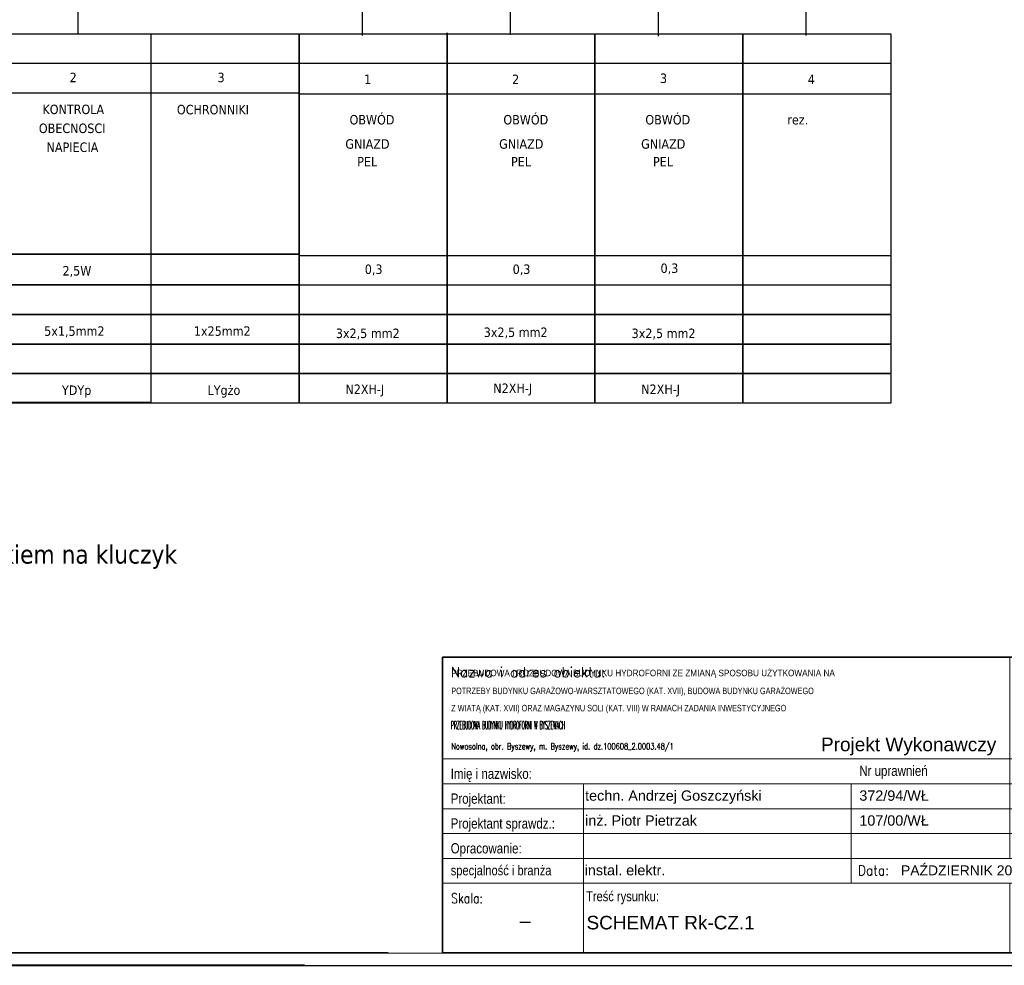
# Model space of a CAD drawing. Header units: millimetres. Extents: x 18084 to 52399, y 38174 to 56392.
# Tile 56 of 256: x 23207 to 24872, y 53422 to 55021. Entities that reach past the tile are written whole.
import ezdxf
from ezdxf.enums import TextEntityAlignment as Align

# ---------------------------------------------------------------- set-up
doc = ezdxf.new("R2010")
doc.units = ezdxf.units.MM
doc.header["$LTSCALE"] = 100
for name, color, linetype in [('3', 7, 'Continuous'), ('4', 7, 'Continuous'), ('5', 7, 'Continuous'), ('el - schemat', 7, 'Continuous')]:
    doc.layers.add(name, color=color, linetype=linetype)
doc.layers.add('_TABELKA_Nr_Pióra__1', color=7, linetype='Continuous', lineweight=13)
doc.layers.add('A-tabelka', color=251, linetype='Continuous', lineweight=20)
doc.styles.add('ARIAL', font='arial.ttf', dxfattribs={"width": 0.8})
doc.styles.add('GENERATED_STYLE_2', font='arial.ttf')
doc.styles.add('ROMANS', font='romans.shx', dxfattribs={"width": 0.7})
doc.styles.add('SIMPLEX', font='simplex.shx')
doc.styles.add('TAHOMA', font='tahoma.ttf')

# ---------------------------------------------------------------- blocks, each defined once
blk = doc.blocks.new('Tabela_A+SPR_ADT')
at = {"color": 5, "lineweight": 35}
for p, q in [((0, 546.1), (-1286.3, 546.1)), ((-1286.3, 546.1), (-1286.3, 0)), ((0, 0), (0, 546.1)), ((-1286.3, 0), (0, 0))]:
    blk.add_line(p, q, dxfattribs=at)
for p, q in [((-238.9, 546.1), (-238.9, 358.3)), ((-1286.3, 358.3), (0, 358.3)), ((-238.9, 174.6), (-238.9, 358.3)), ((-1286.3, 312.4), (0, 312.4)), ((-1026.1, 128.6), (-1026.1, 312.4)), ((-531.9, 128.6), (-531.9, 312.4)), ((-1286.3, 266.4), (0, 266.4)), ((-1286.3, 220.5), (0, 220.5)), ((-1286.3, 174.6), (-422.6, 174.6)), ((-422.6, 174.6), (0, 174.6)), ((-1286.3, 128.6), (0, 128.6)), ((-1026.1, 0), (-1026.1, 128.6)), ((-238.9, 128.6), (-238.9, 0))]:
    blk.add_line(p, q)
at = {"color": 7, "linetype": 'Continuous', "style": 'ROMANS'}
blk.add_text('Nazwa i adres obiektu:', height=18.375, dxfattribs=at).set_placement((-1271.4, 509.4))
at = {"color": 7, "style": 'ROMANS'}
for s, p in [('Nr strony', (-221.4, 500.2)), ('podpis', (-224, 327.1)), ('Rysunek', (-221.4, 91.9))]:
    blk.add_text(s, height=18.38, dxfattribs=at).set_placement(p)
at = {"color": 7}
for s, height, style, width, p in [('Nr uprawnień', 19, 'ARIAL', 0.8, (-517, 327.1)), ('Imię i nazwisko:', 19, 'ARIAL', 0.8, (-1271.4, 321.6)), ('Projektant:', 19, 'ARIAL', 0.8, (-1271.4, 275.6)), ('Projektant sprawdz.:', 19, 'ARIAL', 0.8, (-1271.4, 229.7)), ('Opracowanie:', 19, 'ARIAL', 0.8, (-1271.4, 183.8)), ('specjalność i branża', 18.375, 'ARIAL', 0.8, (-1271.4, 143.3)), ('Data:', 18.38, 'ROMANS', 0.9, (-519.6, 143.3)), ('Skala:', 18.38, 'ROMANS', 0.8, (-1270.5, 91.9)), ('Treść rysunku:', 18.375, 'ARIAL', 0.8, (-1021.5, 95.4))]:
    blk.add_text(s, height=height, dxfattribs=dict(at, style=style, width=width)).set_placement(p)
at = {"color": 7, "style": 'ROMANS', "width": 0.85, "flags": 4}
blk.add_attdef('NAZWA', text='', height=22, dxfattribs=at).set_placement((-1270.5, 496.6), align=Align.TOP_LEFT)
at = {"color": 7, "style": 'ROMANS', "flags": 4}
blk.add_attdef('NR_STR', text='', height=36, dxfattribs=at).set_placement((-19.5, 436.5), align=Align.RIGHT)
at = {"color": 7}
for tag, p, height, style, width, flags in [('OBIEKT_1', (-1270.5, 438.3), 22, 'ROMANS', 0.72, 4), ('ADRES_1', (-1270.5, 405.9), 19, 'ROMANS', 0.75, 4), ('ADRES_2', (-1270.5, 376.1), 19, 'ROMANS', 0.75, 4), ('PROJEKTANT_ARCHITEKTURY', (-1023.3, 281.1), 19, 'ROMANS', 0.85, 8), ('UPR_1', (-517, 281.1), 19, 'ROMANS', 0.85, 4), ('PROJEKTANT_SPRAWDZAJACY', (-1023.3, 235.2), 19, 'ROMANS', 0.85, 8), ('UPR_2', (-517, 235.2), 19, 'ROMANS', 0.85, 4), ('OPRACOWANIE', (-1023.3, 189.3), 19, 'ROMANS', 0.7, 4), ('UPR_3', (-517, 189.3), 19, 'ROMANS', 0.85, 4), ('BRANŻA', (-1024.2, 143.3), 19, 'ARIAL', 0.9, 4)]:
    blk.add_attdef(tag, p, '', height=height, dxfattribs=dict(at, style=style, width=width, flags=flags))
at = {"color": 7, "lineweight": 35, "style": 'ROMANS', "width": 0.9, "flags": 4}
blk.add_attdef('DATA', (-440, 143.3), '', height=18.4, dxfattribs=at)
at = {"color": 5, "lineweight": 35, "style": 'ROMANS', "width": 0.85, "flags": 4}
for tag, p in [('TEMAT', (-1024.2, 58)), ('TEMAT2', (-1024.2, 19.9))]:
    blk.add_attdef(tag, p, '', height=25, dxfattribs=at)
at = {"color": 5, "lineweight": 35, "style": 'ROMANS', "flags": 4}
blk.add_attdef('SKALA', text='', height=25, dxfattribs=at).set_placement((-1133.9, 58.5), align=Align.MIDDLE_CENTER)
blk.add_attdef('NR', text='', height=36, dxfattribs=at).set_placement((-18.4, 28.2), align=Align.RIGHT)

msp = doc.modelspace()

# ---------------------------------------------------------------- linework, layer by layer
at = {"color": 0}
for p, q in [((23679.5, 54945.5), (23679.5, 54372.3)), ((23679.5, 54945.5), (23679.5, 54372.3)), ((23679.5, 54945.5), (23679.5, 54372.3)), ((23929.5, 54947.3), (23929.5, 54374)), ((23929.5, 54945.5), (23929.5, 54372.3)), ((23929.5, 54945.5), (23929.5, 54372.3)), ((24179.5, 54945.5), (24179.5, 54372.3)), ((24179.5, 54945.5), (24179.5, 54372.3)), ((24179.5, 54945.5), (24179.5, 54372.3)), ((24179.5, 54945.5), (24179.5, 54372.3)), ((24429.5, 54945.5), (24429.5, 54372.3)), ((24429.5, 54945.5), (24429.5, 54372.3)), ((24429.5, 54945.5), (24429.5, 54372.3)), ((23678.5, 54622.3), (23929.5, 54622.3)), ((23928.5, 54622.3), (24179.5, 54622.3)), ((24178.5, 54622.3), (24429.5, 54622.3)), ((24428.5, 54622.3), (24679.5, 54622.3)), ((23678.5, 54572.3), (23929.5, 54572.3)), ((23928.5, 54572.3), (24179.5, 54572.3)), ((24178.5, 54572.3), (24429.5, 54572.3)), ((24428.5, 54572.3), (24679.5, 54572.3))]:
    msp.add_line(p, q, dxfattribs=at)
at = {"layer": '3', "color": 252}
msp.add_lwpolyline([(23179.5, 54997.3), (23428.5, 54997.3), (23428.5, 54373.3), (23179.5, 54373.3)], close=True, dxfattribs=at)
at = {"layer": '3', "color": 7}
for points in [[(23179.5, 54997.3), (23429.5, 54997.3)], [(23429.5, 54997.3), (23679.5, 54997.3)], [(23679.5, 54372.3), (23679.5, 54997.3)], [(23679.5, 54997.3), (23679.5, 54947.3)], [(23679.5, 54947.3), (23679.5, 54997.3)], [(23679.5, 54372.3), (23679.5, 54997.3)], [(23679.5, 54947.3), (23679.5, 54997.3)], [(23679.5, 54997.3), (23679.5, 54947.3)], [(23679.5, 54372.3), (23679.5, 54997.3)], [(23679.5, 54947.3), (23679.5, 54997.3)], [(23679.5, 54997.3), (23679.5, 54947.3)], [(23679.5, 54997.3), (23679.5, 54947.3)], [(23679.5, 54947.3), (23679.5, 54997.3)], [(23679.5, 54997.3), (23679.5, 54947.3)], [(23679.5, 54947.3), (23679.5, 54997.3)], [(23679.5, 54372.3), (23679.5, 54997.3)], [(23679.5, 54997.3), (23929.5, 54997.3)], [(23679.5, 54947.3), (23679.5, 54997.3)], [(23679.5, 54997.3), (23679.5, 54947.3)], [(23679.5, 54372.3), (23679.5, 54997.3)], [(23679.5, 54947.3), (23679.5, 54997.3)], [(23679.5, 54997.3), (23679.5, 54947.3)], [(23679.5, 54946.3), (23679.5, 54996.3)], [(23679.5, 54996.3), (23679.5, 54946.3)], [(23679.5, 54946.3), (23679.5, 54996.3)], [(23679.5, 54996.3), (23679.5, 54946.3)], [(23679.5, 54946.3), (23679.5, 54996.3)], [(23679.5, 54996.3), (23679.5, 54946.3)], [(23679.5, 54945.5), (23679.5, 54995.5)], [(23679.5, 54945.5), (23679.5, 54995.5)], [(23679.5, 54945.5), (23679.5, 54995.5)], [(23929.5, 54999), (23929.5, 54949)], [(23929.5, 54949), (23929.5, 54999)], [(23929.5, 54374), (23929.5, 54999)], [(23929.5, 54949), (23929.5, 54999)], [(23929.5, 54999), (23929.5, 54949)], [(23929.5, 54374), (23929.5, 54999)], [(23929.5, 54949), (23929.5, 54999)], [(23929.5, 54999), (23929.5, 54949)], [(23929.5, 54948), (23929.5, 54998)], [(23929.5, 54998), (23929.5, 54948)], [(23929.5, 54947.3), (23929.5, 54997.3)], [(23929.5, 54997.3), (23929.5, 54947.3)], [(23929.5, 54947.3), (23929.5, 54997.3)], [(23929.5, 54997.3), (23929.5, 54947.3)], [(23929.5, 54947.3), (23929.5, 54997.3)], [(23929.5, 54372.3), (23929.5, 54997.3)], [(23929.5, 54997.3), (24179.5, 54997.3)], [(23929.5, 54947.3), (23929.5, 54997.3)], [(23929.5, 54997.3), (23929.5, 54947.3)], [(23929.5, 54372.3), (23929.5, 54997.3)], [(23929.5, 54947.3), (23929.5, 54997.3)], [(23929.5, 54997.3), (23929.5, 54947.3)], [(23929.5, 54946.3), (23929.5, 54996.3)], [(23929.5, 54996.3), (23929.5, 54946.3)], [(23929.5, 54946.3), (23929.5, 54996.3)], [(23929.5, 54996.3), (23929.5, 54946.3)], [(23929.5, 54945.5), (23929.5, 54995.5)], [(23929.5, 54945.5), (23929.5, 54995.5)], [(24179.5, 54997.3), (24179.5, 54947.3)], [(24179.5, 54947.3), (24179.5, 54997.3)], [(24179.5, 54372.3), (24179.5, 54997.3)], [(24179.5, 54947.3), (24179.5, 54997.3)], [(24179.5, 54997.3), (24179.5, 54947.3)], [(24179.5, 54372.3), (24179.5, 54997.3)], [(24179.5, 54947.3), (24179.5, 54997.3)], [(24179.5, 54997.3), (24179.5, 54947.3)], [(24179.5, 54997.3), (24179.5, 54947.3)], [(24179.5, 54947.3), (24179.5, 54997.3)], [(24179.5, 54372.3), (24179.5, 54997.3)], [(24179.5, 54947.3), (24179.5, 54997.3)], [(24179.5, 54997.3), (24179.5, 54947.3)], [(24179.5, 54372.3), (24179.5, 54997.3)], [(24179.5, 54947.3), (24179.5, 54997.3)], [(24179.5, 54997.3), (24179.5, 54947.3)], [(24179.5, 54997.3), (24179.5, 54947.3)], [(24179.5, 54947.3), (24179.5, 54997.3)], [(24179.5, 54997.3), (24179.5, 54947.3)], [(24179.5, 54947.3), (24179.5, 54997.3)], [(24179.5, 54372.3), (24179.5, 54997.3)], [(24179.5, 54997.3), (24429.5, 54997.3)], [(24179.5, 54947.3), (24179.5, 54997.3)], [(24179.5, 54997.3), (24179.5, 54947.3)], [(24179.5, 54372.3), (24179.5, 54997.3)], [(24179.5, 54947.3), (24179.5, 54997.3)], [(24179.5, 54997.3), (24179.5, 54947.3)], [(24179.5, 54946.3), (24179.5, 54996.3)], [(24179.5, 54996.3), (24179.5, 54946.3)], [(24179.5, 54946.3), (24179.5, 54996.3)], [(24179.5, 54996.3), (24179.5, 54946.3)], [(24179.5, 54946.3), (24179.5, 54996.3)], [(24179.5, 54996.3), (24179.5, 54946.3)], [(24179.5, 54946.3), (24179.5, 54996.3)], [(24179.5, 54996.3), (24179.5, 54946.3)], [(24179.5, 54945.5), (24179.5, 54995.5)], [(24179.5, 54945.5), (24179.5, 54995.5)], [(24179.5, 54945.5), (24179.5, 54995.5)], [(24179.5, 54945.5), (24179.5, 54995.5)], [(24429.5, 54997.3), (24429.5, 54947.3)], [(24429.5, 54947.3), (24429.5, 54997.3)], [(24429.5, 54372.3), (24429.5, 54997.3)], [(24429.5, 54947.3), (24429.5, 54997.3)], [(24429.5, 54997.3), (24429.5, 54947.3)], [(24429.5, 54372.3), (24429.5, 54997.3)], [(24429.5, 54947.3), (24429.5, 54997.3)], [(24429.5, 54997.3), (24429.5, 54947.3)], [(24429.5, 54997.3), (24429.5, 54947.3)], [(24429.5, 54947.3), (24429.5, 54997.3)], [(24429.5, 54997.3), (24429.5, 54947.3)], [(24429.5, 54947.3), (24429.5, 54997.3)], [(24429.5, 54372.3), (24429.5, 54997.3)], [(24429.5, 54997.3), (24679.5, 54997.3)], [(24429.5, 54947.3), (24429.5, 54997.3)], [(24429.5, 54997.3), (24429.5, 54947.3)], [(24429.5, 54372.3), (24429.5, 54997.3)], [(24429.5, 54947.3), (24429.5, 54997.3)], [(24429.5, 54997.3), (24429.5, 54947.3)], [(24429.5, 54946.3), (24429.5, 54996.3)], [(24429.5, 54996.3), (24429.5, 54946.3)], [(24429.5, 54946.3), (24429.5, 54996.3)], [(24429.5, 54996.3), (24429.5, 54946.3)], [(24429.5, 54946.3), (24429.5, 54996.3)], [(24429.5, 54996.3), (24429.5, 54946.3)], [(24429.5, 54945.5), (24429.5, 54995.5)], [(24429.5, 54945.5), (24429.5, 54995.5)], [(24429.5, 54945.5), (24429.5, 54995.5)], [(22678.5, 54947.3), (23429.5, 54947.3)], [(22928.5, 54947.3), (23679.5, 54947.3)], [(23679.5, 54897.3), (23679.5, 54947.3)], [(23679.5, 54947.3), (23679.5, 54897.3)], [(23679.5, 54897.3), (23679.5, 54947.3)], [(23679.5, 54947.3), (23679.5, 54897.3)], [(23679.5, 54897.3), (23679.5, 54947.3)], [(23679.5, 54947.3), (23679.5, 54897.3)], [(23679.5, 54897.3), (23679.5, 54947.3)], [(23679.5, 54947.3), (23679.5, 54897.3)], [(23929.5, 54899), (23929.5, 54949)], [(23929.5, 54949), (23929.5, 54899)], [(23929.5, 54899), (23929.5, 54949)], [(23929.5, 54949), (23929.5, 54899)], [(23929.5, 54897.3), (23929.5, 54947.3)], [(23929.5, 54947.3), (23929.5, 54897.3)], [(23929.5, 54897.3), (23929.5, 54947.3)], [(23929.5, 54947.3), (23929.5, 54897.3)], [(24179.5, 54897.3), (24179.5, 54947.3)], [(24179.5, 54947.3), (24179.5, 54897.3)], [(24179.5, 54897.3), (24179.5, 54947.3)], [(24179.5, 54947.3), (24179.5, 54897.3)], [(24179.5, 54897.3), (24179.5, 54947.3)], [(24179.5, 54947.3), (24179.5, 54897.3)], [(24179.5, 54897.3), (24179.5, 54947.3)], [(24179.5, 54947.3), (24179.5, 54897.3)], [(24179.5, 54897.3), (24179.5, 54947.3)], [(24179.5, 54947.3), (24179.5, 54897.3)], [(24179.5, 54897.3), (24179.5, 54947.3)], [(24179.5, 54947.3), (24179.5, 54897.3)], [(24429.5, 54897.3), (24429.5, 54947.3)], [(24429.5, 54947.3), (24429.5, 54897.3)], [(24429.5, 54897.3), (24429.5, 54947.3)], [(24429.5, 54947.3), (24429.5, 54897.3)], [(24429.5, 54897.3), (24429.5, 54947.3)], [(24429.5, 54947.3), (24429.5, 54897.3)], [(24429.5, 54897.3), (24429.5, 54947.3)], [(24429.5, 54947.3), (24429.5, 54897.3)], [(23429.5, 54896.5), (23179.5, 54896.5)], [(23680.5, 54896.5), (23430.5, 54896.5)], [(23679.5, 54624.3), (23679.5, 54897.3)], [(23679.5, 54624.3), (23679.5, 54897.3)], [(23679.5, 54624.3), (23679.5, 54897.3)], [(23679.5, 54624.3), (23679.5, 54897.3)], [(23679.5, 54624.3), (23679.5, 54897.3)], [(23679.5, 54624.3), (23679.5, 54897.3)], [(23679.5, 54624.3), (23679.5, 54897.3)], [(23679.5, 54624.3), (23679.5, 54897.3)], [(23679.5, 54895.5), (23679.5, 54620.5)], [(23679.5, 54620.5), (23679.5, 54895.5)], [(23679.5, 54895.5), (23679.5, 54620.5)], [(23679.5, 54620.5), (23679.5, 54895.5)], [(23679.5, 54895.5), (23679.5, 54620.5)], [(23679.5, 54620.5), (23679.5, 54895.5)], [(23929.5, 54626), (23929.5, 54899)], [(23929.5, 54626), (23929.5, 54899)], [(23929.5, 54626), (23929.5, 54899)], [(23929.5, 54897.3), (23929.5, 54622.3)], [(23929.5, 54622.3), (23929.5, 54897.3)], [(23929.5, 54624.3), (23929.5, 54897.3)], [(23929.5, 54624.3), (23929.5, 54897.3)], [(23929.5, 54624.3), (23929.5, 54897.3)], [(23929.5, 54624.3), (23929.5, 54897.3)], [(23929.5, 54895.5), (23929.5, 54620.5)], [(23929.5, 54620.5), (23929.5, 54895.5)], [(23929.5, 54895.5), (23929.5, 54620.5)], [(23929.5, 54620.5), (23929.5, 54895.5)], [(24179.5, 54624.3), (24179.5, 54897.3)], [(24179.5, 54624.3), (24179.5, 54897.3)], [(24179.5, 54624.3), (24179.5, 54897.3)], [(24179.5, 54624.3), (24179.5, 54897.3)], [(24179.5, 54624.3), (24179.5, 54897.3)], [(24179.5, 54624.3), (24179.5, 54897.3)], [(24179.5, 54624.3), (24179.5, 54897.3)], [(24179.5, 54624.3), (24179.5, 54897.3)], [(24179.5, 54624.3), (24179.5, 54897.3)], [(24179.5, 54624.3), (24179.5, 54897.3)], [(24179.5, 54895.5), (24179.5, 54620.5)], [(24179.5, 54620.5), (24179.5, 54895.5)], [(24179.5, 54895.5), (24179.5, 54620.5)], [(24179.5, 54620.5), (24179.5, 54895.5)], [(24179.5, 54895.5), (24179.5, 54620.5)], [(24179.5, 54620.5), (24179.5, 54895.5)], [(24179.5, 54895.5), (24179.5, 54620.5)], [(24179.5, 54620.5), (24179.5, 54895.5)], [(24429.5, 54624.3), (24429.5, 54897.3)], [(24429.5, 54624.3), (24429.5, 54897.3)], [(24429.5, 54624.3), (24429.5, 54897.3)], [(24429.5, 54624.3), (24429.5, 54897.3)], [(24429.5, 54624.3), (24429.5, 54897.3)], [(24429.5, 54624.3), (24429.5, 54897.3)], [(24429.5, 54624.3), (24429.5, 54897.3)], [(24429.5, 54895.5), (24429.5, 54620.5)], [(24429.5, 54620.5), (24429.5, 54895.5)], [(24429.5, 54895.5), (24429.5, 54620.5)], [(24429.5, 54620.5), (24429.5, 54895.5)], [(24429.5, 54895.5), (24429.5, 54620.5)], [(24429.5, 54620.5), (24429.5, 54895.5)], [(23429.5, 54624.3), (23179.5, 54624.3)], [(23179.5, 54624.3), (23429.5, 54624.3)], [(23429.5, 54624.3), (23679.5, 54624.3)], [(23679.5, 54624.3), (23429.5, 54624.3)], [(23679.5, 54572.3), (23679.5, 54624.3)], [(23679.5, 54624.3), (23679.5, 54572.3)], [(23679.5, 54624.3), (23679.5, 54572.3)], [(23679.5, 54572.3), (23679.5, 54624.3)], [(23679.5, 54572.3), (23679.5, 54624.3)], [(23679.5, 54624.3), (23679.5, 54572.3)], [(23679.5, 54572.3), (23679.5, 54624.3)], [(23679.5, 54624.3), (23679.5, 54572.3)], [(23679.5, 54624.3), (23679.5, 54572.3)], [(23679.5, 54572.3), (23679.5, 54624.3)], [(23679.5, 54624.3), (23679.5, 54572.3)], [(23679.5, 54572.3), (23679.5, 54624.3)], [(23679.5, 54572.3), (23679.5, 54624.3)], [(23679.5, 54624.3), (23679.5, 54572.3)], [(23679.5, 54572.3), (23679.5, 54624.3)], [(23679.5, 54624.3), (23679.5, 54572.3)], [(23679.5, 54623.3), (23679.5, 54571.3)], [(23679.5, 54571.3), (23679.5, 54623.3)], [(23679.5, 54623.3), (23679.5, 54571.3)], [(23679.5, 54571.3), (23679.5, 54623.3)], [(23679.5, 54623.3), (23679.5, 54571.3)], [(23679.5, 54571.3), (23679.5, 54623.3)], [(23679.5, 54570.5), (23679.5, 54620.5)], [(23679.5, 54620.5), (23679.5, 54570.5)], [(23679.5, 54570.5), (23679.5, 54620.5)], [(23679.5, 54620.5), (23679.5, 54570.5)], [(23679.5, 54570.5), (23679.5, 54620.5)], [(23679.5, 54620.5), (23679.5, 54570.5)], [(23929.5, 54626), (23929.5, 54574)], [(23929.5, 54574), (23929.5, 54626)], [(23929.5, 54574), (23929.5, 54626)], [(23929.5, 54626), (23929.5, 54574)], [(23929.5, 54574), (23929.5, 54626)], [(23929.5, 54626), (23929.5, 54574)], [(23929.5, 54625), (23929.5, 54573)], [(23929.5, 54573), (23929.5, 54625)], [(23929.5, 54624.3), (23929.5, 54572.3)], [(23929.5, 54572.3), (23929.5, 54624.3)], [(23929.5, 54624.3), (23929.5, 54572.3)], [(23929.5, 54572.3), (23929.5, 54624.3)], [(23929.5, 54572.3), (23929.5, 54624.3)], [(23929.5, 54624.3), (23929.5, 54572.3)], [(23929.5, 54572.3), (23929.5, 54624.3)], [(23929.5, 54624.3), (23929.5, 54572.3)], [(23929.5, 54623.3), (23929.5, 54571.3)], [(23929.5, 54571.3), (23929.5, 54623.3)], [(23929.5, 54623.3), (23929.5, 54571.3)], [(23929.5, 54571.3), (23929.5, 54623.3)], [(23929.5, 54572.3), (23929.5, 54622.3)], [(23929.5, 54622.3), (23929.5, 54572.3)], [(23929.5, 54570.5), (23929.5, 54620.5)], [(23929.5, 54620.5), (23929.5, 54570.5)], [(23929.5, 54570.5), (23929.5, 54620.5)], [(23929.5, 54620.5), (23929.5, 54570.5)], [(24179.5, 54624.3), (24179.5, 54572.3)], [(24179.5, 54572.3), (24179.5, 54624.3)], [(24179.5, 54572.3), (24179.5, 54624.3)], [(24179.5, 54624.3), (24179.5, 54572.3)], [(24179.5, 54572.3), (24179.5, 54624.3)], [(24179.5, 54624.3), (24179.5, 54572.3)], [(24179.5, 54624.3), (24179.5, 54572.3)], [(24179.5, 54572.3), (24179.5, 54624.3)], [(24179.5, 54572.3), (24179.5, 54624.3)], [(24179.5, 54624.3), (24179.5, 54572.3)], [(24179.5, 54572.3), (24179.5, 54624.3)], [(24179.5, 54624.3), (24179.5, 54572.3)], [(24179.5, 54624.3), (24179.5, 54572.3)], [(24179.5, 54572.3), (24179.5, 54624.3)], [(24179.5, 54624.3), (24179.5, 54572.3)], [(24179.5, 54572.3), (24179.5, 54624.3)], [(24179.5, 54572.3), (24179.5, 54624.3)], [(24179.5, 54624.3), (24179.5, 54572.3)], [(24179.5, 54572.3), (24179.5, 54624.3)], [(24179.5, 54624.3), (24179.5, 54572.3)], [(24179.5, 54623.3), (24179.5, 54571.3)], [(24179.5, 54571.3), (24179.5, 54623.3)], [(24179.5, 54623.3), (24179.5, 54571.3)], [(24179.5, 54571.3), (24179.5, 54623.3)], [(24179.5, 54623.3), (24179.5, 54571.3)], [(24179.5, 54571.3), (24179.5, 54623.3)], [(24179.5, 54623.3), (24179.5, 54571.3)], [(24179.5, 54571.3), (24179.5, 54623.3)], [(24179.5, 54570.5), (24179.5, 54620.5)], [(24179.5, 54620.5), (24179.5, 54570.5)], [(24179.5, 54570.5), (24179.5, 54620.5)], [(24179.5, 54620.5), (24179.5, 54570.5)], [(24179.5, 54570.5), (24179.5, 54620.5)], [(24179.5, 54620.5), (24179.5, 54570.5)], [(24179.5, 54570.5), (24179.5, 54620.5)], [(24179.5, 54620.5), (24179.5, 54570.5)], [(24429.5, 54624.3), (24429.5, 54572.3)], [(24429.5, 54572.3), (24429.5, 54624.3)], [(24429.5, 54572.3), (24429.5, 54624.3)], [(24429.5, 54624.3), (24429.5, 54572.3)], [(24429.5, 54572.3), (24429.5, 54624.3)], [(24429.5, 54624.3), (24429.5, 54572.3)], [(24429.5, 54624.3), (24429.5, 54572.3)], [(24429.5, 54572.3), (24429.5, 54624.3)], [(24429.5, 54624.3), (24429.5, 54572.3)], [(24429.5, 54572.3), (24429.5, 54624.3)], [(24429.5, 54572.3), (24429.5, 54624.3)], [(24429.5, 54624.3), (24429.5, 54572.3)], [(24429.5, 54572.3), (24429.5, 54624.3)], [(24429.5, 54624.3), (24429.5, 54572.3)], [(24429.5, 54623.3), (24429.5, 54571.3)], [(24429.5, 54571.3), (24429.5, 54623.3)], [(24429.5, 54623.3), (24429.5, 54571.3)], [(24429.5, 54571.3), (24429.5, 54623.3)], [(24429.5, 54623.3), (24429.5, 54571.3)], [(24429.5, 54571.3), (24429.5, 54623.3)], [(24429.5, 54570.5), (24429.5, 54620.5)], [(24429.5, 54620.5), (24429.5, 54570.5)], [(24429.5, 54570.5), (24429.5, 54620.5)], [(24429.5, 54620.5), (24429.5, 54570.5)], [(24429.5, 54570.5), (24429.5, 54620.5)], [(24429.5, 54620.5), (24429.5, 54570.5)], [(23429.5, 54572.3), (23179.5, 54572.3)], [(23179.5, 54572.3), (23429.5, 54572.3)], [(23429.5, 54572.3), (23679.5, 54572.3)], [(23679.5, 54572.3), (23429.5, 54572.3)], [(23679.5, 54522.3), (23679.5, 54572.3)], [(23679.5, 54572.3), (23679.5, 54522.3)], [(23679.5, 54572.3), (23679.5, 54522.3)], [(23679.5, 54522.3), (23679.5, 54572.3)], [(23679.5, 54522.3), (23679.5, 54572.3)], [(23679.5, 54572.3), (23679.5, 54522.3)], [(23679.5, 54522.3), (23679.5, 54572.3)], [(23679.5, 54572.3), (23679.5, 54522.3)], [(23679.5, 54572.3), (23679.5, 54522.3)], [(23679.5, 54522.3), (23679.5, 54572.3)], [(23679.5, 54572.3), (23679.5, 54522.3)], [(23679.5, 54522.3), (23679.5, 54572.3)], [(23679.5, 54522.3), (23679.5, 54572.3)], [(23679.5, 54572.3), (23679.5, 54522.3)], [(23679.5, 54522.3), (23679.5, 54572.3)], [(23679.5, 54572.3), (23679.5, 54522.3)], [(23679.5, 54571.3), (23679.5, 54521.3)], [(23679.5, 54521.3), (23679.5, 54571.3)], [(23679.5, 54571.3), (23679.5, 54521.3)], [(23679.5, 54521.3), (23679.5, 54571.3)], [(23679.5, 54571.3), (23679.5, 54521.3)], [(23679.5, 54521.3), (23679.5, 54571.3)], [(23679.5, 54520.5), (23679.5, 54570.5)], [(23679.5, 54570.5), (23679.5, 54520.5)], [(23679.5, 54520.5), (23679.5, 54570.5)], [(23679.5, 54570.5), (23679.5, 54520.5)], [(23679.5, 54520.5), (23679.5, 54570.5)], [(23679.5, 54570.5), (23679.5, 54520.5)], [(23929.5, 54574), (23929.5, 54524)], [(23929.5, 54524), (23929.5, 54574)], [(23929.5, 54524), (23929.5, 54574)], [(23929.5, 54574), (23929.5, 54524)], [(23929.5, 54524), (23929.5, 54574)], [(23929.5, 54574), (23929.5, 54524)], [(23929.5, 54573), (23929.5, 54523)], [(23929.5, 54523), (23929.5, 54573)], [(23929.5, 54522.3), (23929.5, 54572.3)], [(23929.5, 54572.3), (23929.5, 54522.3)], [(23929.5, 54572.3), (23929.5, 54522.3)], [(23929.5, 54522.3), (23929.5, 54572.3)], [(23929.5, 54572.3), (23929.5, 54522.3)], [(23929.5, 54522.3), (23929.5, 54572.3)], [(23929.5, 54522.3), (23929.5, 54572.3)], [(23929.5, 54572.3), (23929.5, 54522.3)], [(23929.5, 54522.3), (23929.5, 54572.3)], [(23929.5, 54572.3), (23929.5, 54522.3)], [(23929.5, 54571.3), (23929.5, 54521.3)], [(23929.5, 54521.3), (23929.5, 54571.3)], [(23929.5, 54571.3), (23929.5, 54521.3)], [(23929.5, 54521.3), (23929.5, 54571.3)], [(23929.5, 54520.5), (23929.5, 54570.5)], [(23929.5, 54570.5), (23929.5, 54520.5)], [(23929.5, 54520.5), (23929.5, 54570.5)], [(23929.5, 54570.5), (23929.5, 54520.5)], [(24179.5, 54572.3), (24179.5, 54522.3)], [(24179.5, 54522.3), (24179.5, 54572.3)], [(24179.5, 54522.3), (24179.5, 54572.3)], [(24179.5, 54572.3), (24179.5, 54522.3)], [(24179.5, 54522.3), (24179.5, 54572.3)], [(24179.5, 54572.3), (24179.5, 54522.3)], [(24179.5, 54572.3), (24179.5, 54522.3)], [(24179.5, 54522.3), (24179.5, 54572.3)], [(24179.5, 54522.3), (24179.5, 54572.3)], [(24179.5, 54572.3), (24179.5, 54522.3)], [(24179.5, 54522.3), (24179.5, 54572.3)], [(24179.5, 54572.3), (24179.5, 54522.3)], [(24179.5, 54572.3), (24179.5, 54522.3)], [(24179.5, 54522.3), (24179.5, 54572.3)], [(24179.5, 54572.3), (24179.5, 54522.3)], [(24179.5, 54522.3), (24179.5, 54572.3)], [(24179.5, 54522.3), (24179.5, 54572.3)], [(24179.5, 54572.3), (24179.5, 54522.3)], [(24179.5, 54522.3), (24179.5, 54572.3)], [(24179.5, 54572.3), (24179.5, 54522.3)], [(24179.5, 54571.3), (24179.5, 54521.3)], [(24179.5, 54521.3), (24179.5, 54571.3)], [(24179.5, 54571.3), (24179.5, 54521.3)], [(24179.5, 54521.3), (24179.5, 54571.3)], [(24179.5, 54571.3), (24179.5, 54521.3)], [(24179.5, 54521.3), (24179.5, 54571.3)], [(24179.5, 54571.3), (24179.5, 54521.3)], [(24179.5, 54521.3), (24179.5, 54571.3)], [(24179.5, 54520.5), (24179.5, 54570.5)], [(24179.5, 54570.5), (24179.5, 54520.5)], [(24179.5, 54520.5), (24179.5, 54570.5)], [(24179.5, 54570.5), (24179.5, 54520.5)], [(24179.5, 54520.5), (24179.5, 54570.5)], [(24179.5, 54570.5), (24179.5, 54520.5)], [(24179.5, 54520.5), (24179.5, 54570.5)], [(24179.5, 54570.5), (24179.5, 54520.5)], [(24429.5, 54572.3), (24429.5, 54522.3)], [(24429.5, 54522.3), (24429.5, 54572.3)], [(24429.5, 54522.3), (24429.5, 54572.3)], [(24429.5, 54572.3), (24429.5, 54522.3)], [(24429.5, 54522.3), (24429.5, 54572.3)], [(24429.5, 54572.3), (24429.5, 54522.3)], [(24429.5, 54572.3), (24429.5, 54522.3)], [(24429.5, 54522.3), (24429.5, 54572.3)], [(24429.5, 54572.3), (24429.5, 54522.3)], [(24429.5, 54522.3), (24429.5, 54572.3)], [(24429.5, 54522.3), (24429.5, 54572.3)], [(24429.5, 54572.3), (24429.5, 54522.3)], [(24429.5, 54522.3), (24429.5, 54572.3)], [(24429.5, 54572.3), (24429.5, 54522.3)], [(24429.5, 54571.3), (24429.5, 54521.3)], [(24429.5, 54521.3), (24429.5, 54571.3)], [(24429.5, 54571.3), (24429.5, 54521.3)], [(24429.5, 54521.3), (24429.5, 54571.3)], [(24429.5, 54571.3), (24429.5, 54521.3)], [(24429.5, 54521.3), (24429.5, 54571.3)], [(24429.5, 54520.5), (24429.5, 54570.5)], [(24429.5, 54570.5), (24429.5, 54520.5)], [(24429.5, 54520.5), (24429.5, 54570.5)], [(24429.5, 54570.5), (24429.5, 54520.5)], [(24429.5, 54520.5), (24429.5, 54570.5)], [(24429.5, 54570.5), (24429.5, 54520.5)], [(23429.5, 54522.3), (23179.5, 54522.3)], [(23179.5, 54522.3), (23429.5, 54522.3)], [(23429.5, 54522.3), (23679.5, 54522.3)], [(23679.5, 54522.3), (23429.5, 54522.3)], [(23679.5, 54522.3), (23679.5, 54472.3)], [(23679.5, 54472.3), (23679.5, 54522.3)], [(23679.5, 54472.3), (23679.5, 54522.3)], [(23679.5, 54522.3), (23679.5, 54472.3)], [(23679.5, 54472.3), (23679.5, 54522.3)], [(23679.5, 54522.3), (23679.5, 54472.3)], [(23929.5, 54522.3), (23679.5, 54522.3)], [(23679.5, 54522.3), (23929.5, 54522.3)], [(23679.5, 54472.3), (23679.5, 54522.3)], [(23679.5, 54522.3), (23679.5, 54472.3)], [(23679.5, 54472.3), (23679.5, 54522.3)], [(23679.5, 54522.3), (23679.5, 54472.3)], [(23929.5, 54474), (23929.5, 54524)], [(23929.5, 54524), (23929.5, 54474)], [(23929.5, 54474), (23929.5, 54524)], [(23929.5, 54524), (23929.5, 54474)], [(24179.5, 54522.3), (23929.5, 54522.3)], [(23929.5, 54522.3), (24179.5, 54522.3)], [(23929.5, 54472.3), (23929.5, 54522.3)], [(23929.5, 54522.3), (23929.5, 54472.3)], [(23929.5, 54472.3), (23929.5, 54522.3)], [(23929.5, 54522.3), (23929.5, 54472.3)], [(24179.5, 54472.3), (24179.5, 54522.3)], [(24179.5, 54522.3), (24179.5, 54472.3)], [(24179.5, 54472.3), (24179.5, 54522.3)], [(24179.5, 54522.3), (24179.5, 54472.3)], [(24179.5, 54472.3), (24179.5, 54522.3)], [(24179.5, 54522.3), (24179.5, 54472.3)], [(24179.5, 54472.3), (24179.5, 54522.3)], [(24179.5, 54522.3), (24179.5, 54472.3)], [(24429.5, 54522.3), (24179.5, 54522.3)], [(24179.5, 54522.3), (24429.5, 54522.3)], [(24179.5, 54472.3), (24179.5, 54522.3)], [(24179.5, 54522.3), (24179.5, 54472.3)], [(24179.5, 54472.3), (24179.5, 54522.3)], [(24179.5, 54522.3), (24179.5, 54472.3)], [(24429.5, 54472.3), (24429.5, 54522.3)], [(24429.5, 54522.3), (24429.5, 54472.3)], [(24429.5, 54472.3), (24429.5, 54522.3)], [(24429.5, 54522.3), (24429.5, 54472.3)], [(24679.5, 54522.3), (24429.5, 54522.3)], [(24429.5, 54522.3), (24679.5, 54522.3)], [(24429.5, 54472.3), (24429.5, 54522.3)], [(24429.5, 54522.3), (24429.5, 54472.3)], [(24429.5, 54472.3), (24429.5, 54522.3)], [(24429.5, 54522.3), (24429.5, 54472.3)], [(23429.5, 54472.3), (23179.5, 54472.3)], [(23179.5, 54472.3), (23429.5, 54472.3)], [(23429.5, 54472.3), (23679.5, 54472.3)], [(23679.5, 54472.3), (23429.5, 54472.3)], [(23679.5, 54472.3), (23679.5, 54422.3)], [(23679.5, 54422.3), (23679.5, 54472.3)], [(23679.5, 54422.3), (23679.5, 54472.3)], [(23679.5, 54472.3), (23679.5, 54422.3)], [(23679.5, 54422.3), (23679.5, 54472.3)], [(23679.5, 54472.3), (23679.5, 54422.3)], [(23929.5, 54472.3), (23679.5, 54472.3)], [(23679.5, 54472.3), (23929.5, 54472.3)], [(23679.5, 54422.3), (23679.5, 54472.3)], [(23679.5, 54472.3), (23679.5, 54422.3)], [(23679.5, 54422.3), (23679.5, 54472.3)], [(23679.5, 54472.3), (23679.5, 54422.3)], [(23929.5, 54424), (23929.5, 54474)], [(23929.5, 54474), (23929.5, 54424)], [(23929.5, 54424), (23929.5, 54474)], [(23929.5, 54474), (23929.5, 54424)], [(24179.5, 54472.3), (23929.5, 54472.3)], [(23929.5, 54472.3), (24179.5, 54472.3)], [(23929.5, 54422.3), (23929.5, 54472.3)], [(23929.5, 54472.3), (23929.5, 54422.3)], [(23929.5, 54422.3), (23929.5, 54472.3)], [(23929.5, 54472.3), (23929.5, 54422.3)], [(24179.5, 54422.3), (24179.5, 54472.3)], [(24179.5, 54472.3), (24179.5, 54422.3)], [(24179.5, 54422.3), (24179.5, 54472.3)], [(24179.5, 54472.3), (24179.5, 54422.3)], [(24179.5, 54422.3), (24179.5, 54472.3)], [(24179.5, 54472.3), (24179.5, 54422.3)], [(24179.5, 54422.3), (24179.5, 54472.3)], [(24179.5, 54472.3), (24179.5, 54422.3)], [(24429.5, 54472.3), (24179.5, 54472.3)], [(24179.5, 54472.3), (24429.5, 54472.3)], [(24179.5, 54422.3), (24179.5, 54472.3)], [(24179.5, 54472.3), (24179.5, 54422.3)], [(24179.5, 54422.3), (24179.5, 54472.3)], [(24179.5, 54472.3), (24179.5, 54422.3)], [(24429.5, 54422.3), (24429.5, 54472.3)], [(24429.5, 54472.3), (24429.5, 54422.3)], [(24429.5, 54422.3), (24429.5, 54472.3)], [(24429.5, 54472.3), (24429.5, 54422.3)], [(24679.5, 54472.3), (24429.5, 54472.3)], [(24429.5, 54472.3), (24679.5, 54472.3)], [(24429.5, 54422.3), (24429.5, 54472.3)], [(24429.5, 54472.3), (24429.5, 54422.3)], [(24429.5, 54422.3), (24429.5, 54472.3)], [(24429.5, 54472.3), (24429.5, 54422.3)], [(23179.5, 54422.3), (23429.5, 54422.3)], [(23429.5, 54422.3), (23179.5, 54422.3)], [(23679.5, 54422.3), (23429.5, 54422.3)], [(23429.5, 54422.3), (23679.5, 54422.3)], [(23679.5, 54422.3), (23679.5, 54372.3)], [(23679.5, 54372.3), (23679.5, 54422.3)], [(23679.5, 54422.3), (23679.5, 54372.3)], [(23679.5, 54372.3), (23679.5, 54422.3)], [(23679.5, 54422.3), (23679.5, 54372.3)], [(23679.5, 54372.3), (23679.5, 54422.3)], [(23929.5, 54422.3), (23679.5, 54422.3)], [(23679.5, 54422.3), (23929.5, 54422.3)], [(23679.5, 54422.3), (23679.5, 54372.3)], [(23679.5, 54372.3), (23679.5, 54422.3)], [(23679.5, 54422.3), (23679.5, 54372.3)], [(23679.5, 54372.3), (23679.5, 54422.3)], [(23929.5, 54424), (23929.5, 54374)], [(23929.5, 54374), (23929.5, 54424)], [(23929.5, 54424), (23929.5, 54374)], [(23929.5, 54374), (23929.5, 54424)], [(24179.5, 54422.3), (23929.5, 54422.3)], [(23929.5, 54422.3), (24179.5, 54422.3)], [(23929.5, 54422.3), (23929.5, 54372.3)], [(23929.5, 54372.3), (23929.5, 54422.3)], [(23929.5, 54422.3), (23929.5, 54372.3)], [(23929.5, 54372.3), (23929.5, 54422.3)], [(24179.5, 54422.3), (24179.5, 54372.3)], [(24179.5, 54372.3), (24179.5, 54422.3)], [(24179.5, 54422.3), (24179.5, 54372.3)], [(24179.5, 54372.3), (24179.5, 54422.3)], [(24179.5, 54422.3), (24179.5, 54372.3)], [(24179.5, 54372.3), (24179.5, 54422.3)], [(24179.5, 54422.3), (24179.5, 54372.3)], [(24179.5, 54372.3), (24179.5, 54422.3)], [(24429.5, 54422.3), (24179.5, 54422.3)], [(24179.5, 54422.3), (24429.5, 54422.3)], [(24179.5, 54422.3), (24179.5, 54372.3)], [(24179.5, 54372.3), (24179.5, 54422.3)], [(24179.5, 54422.3), (24179.5, 54372.3)], [(24179.5, 54372.3), (24179.5, 54422.3)], [(24429.5, 54422.3), (24429.5, 54372.3)], [(24429.5, 54372.3), (24429.5, 54422.3)], [(24429.5, 54422.3), (24429.5, 54372.3)], [(24429.5, 54372.3), (24429.5, 54422.3)], [(24679.5, 54422.3), (24429.5, 54422.3)], [(24429.5, 54422.3), (24679.5, 54422.3)], [(24429.5, 54422.3), (24429.5, 54372.3)], [(24429.5, 54372.3), (24429.5, 54422.3)], [(24429.5, 54422.3), (24429.5, 54372.3)], [(24429.5, 54372.3), (24429.5, 54422.3)], [(23429.5, 54372.3), (23179.5, 54372.3)], [(23429.5, 54372.3), (23179.5, 54372.3)], [(23679.5, 54372.3), (23429.5, 54372.3)], [(23679.5, 54372.3), (23429.5, 54372.3)], [(23929.5, 54372.3), (23679.5, 54372.3)], [(23929.5, 54372.3), (23679.5, 54372.3)], [(24179.5, 54372.3), (23929.5, 54372.3)], [(24179.5, 54372.3), (23929.5, 54372.3)], [(24429.5, 54372.3), (24179.5, 54372.3)], [(24429.5, 54372.3), (24179.5, 54372.3)], [(24679.5, 54372.3), (24429.5, 54372.3)], [(24679.5, 54372.3), (24429.5, 54372.3)]]:
    msp.add_lwpolyline(points, dxfattribs=at)
at = {"layer": '4', "color": 7}
for points in [[(23305.5, 55484.8), (23305.5, 54997.3)], [(23786.2, 55119.4), (23786.2, 54994.4)], [(23786.2, 55119.4), (23786.2, 54994.4)], [(24036.2, 55120.2), (24036.2, 54995.2)], [(24036.2, 55120.2), (24036.2, 54995.2)], [(24286.2, 55118), (24286.2, 54993)], [(24286.2, 55118), (24286.2, 54993)], [(24536.2, 55119.4), (24536.2, 54994.4)], [(24536.2, 55119.4), (24536.2, 54994.4)]]:
    msp.add_lwpolyline(points, dxfattribs=at)
at = {"layer": '5', "lineweight": -2}
for p, q in [((24679.5, 54997.3), (24679.5, 54372.3)), ((24313.7, 54947.3), (24679.5, 54947.3)), ((24313.7, 54895.5), (24679.5, 54895.5))]:
    msp.add_line(p, q, dxfattribs=at)
at = {"layer": '5'}
for p, q in [((23829.9, 53442.5), (21910.4, 53442.5)), ((23034.7, 53442.5), (25099.7, 53442.3)), ((20965.4, 53421.5), (25165.4, 53421.5)), ((23688.8, 53421.7), (21769.3, 53421.5))]:
    msp.add_line(p, q, dxfattribs=at)
at = {"layer": 'el - schemat', "linetype": 'ByBlock', "lineweight": -2}
for p, q in [((23679.5, 54947.3), (24313.7, 54947.3)), ((23679.5, 54895.5), (24313.7, 54895.5))]:
    msp.add_line(p, q, dxfattribs=at)

# ---------------------------------------------------------------- block references
at = {"layer": 'A-tabelka', "lineweight": 60}
ref = msp.add_blockref('Tabela_A+SPR_ADT', (25099.7, 53442.5), dxfattribs=dict(at, xscale=0.9155413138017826, yscale=0.9155413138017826, zscale=0.9155413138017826))
ref.add_attrib('OBIEKT_1', 'PRZEBUDOWA I ROZBUDOWA BUDYNKU HYDROFORNI ZE ZMIANĄ SPOSOBU UŻYTKOWANIA NA', (23936.6, 53910.5), dxfattribs={"layer": '0', "color": 7, "lineweight": 30, "height": 11, "style": 'ARIAL', "width": 0.9})
ref.add_attrib('NR', 'E 4.1', dxfattribs={"layer": '0', "color": 5, "lineweight": 35, "height": 32.96, "style": 'ROMANS'}).set_placement((25082.9, 53468.3), align=Align.RIGHT)
ref.add_attrib('UPR_1', '372/94/WŁ', (24626.4, 53699.9), dxfattribs={"layer": '0', "color": 7, "height": 17.4, "style": 'ARIAL'})
ref.add_attrib('DATA', 'PAŹDZIERNIK 2024', (24696.9, 53573.7), dxfattribs={"layer": '0', "color": 7, "lineweight": 35, "height": 16.823, "style": 'ARIAL'})
ref.add_attrib('TEMAT', 'SCHEMAT Rk-CZ.1', (24165.3, 53482.3), dxfattribs={"layer": '0', "color": 5, "lineweight": 35, "height": 22.889, "style": 'ARIAL'})
ref.add_attrib('TEMAT2', 'PRZEBUDOWA BUDYNKU HYDROFORNI W BYSZEWACH', (23936.1, 53820.7), dxfattribs={"layer": '0', "color": 5, "lineweight": 30, "height": 14, "style": 'SIMPLEX', "width": 0.32})
ref.add_attrib('ADRES_1', 'Z WIATĄ (KAT. XVII) ORAZ MAGAZYNU SOLI (KAT. VIII) W RAMACH ZADANIA INWESTYCYJNEGO ', (23936.6, 53851.1), dxfattribs={"layer": '0', "color": 7, "lineweight": 30, "height": 11, "style": 'ARIAL', "width": 0.7})
ref.add_attrib('ADRES_2', 'Nowosolna, obr. Byszewy, m. Byszewy, id. dz.100608_2.0003.48/1', (23936.6, 53786.8), dxfattribs={"layer": '0', "color": 7, "height": 10.395, "style": 'ROMANS', "width": 0.75})
ref.add_attrib('BRANŻA', 'instal. elektr.', (24162.1, 53573.7), dxfattribs={"layer": '0', "color": 7, "height": 17.395, "style": 'ARIAL'})
ref.add_attrib('PROJEKTANT_ARCHITEKTURY', 'techn. Andrzej Goszczyński ', (24162.9, 53699.9), dxfattribs={"layer": '0', "color": 7, "height": 17.395, "style": 'ARIAL'})
ref.add_attrib('SKALA', '-', dxfattribs={"layer": '0', "color": 5, "lineweight": 35, "height": 22.9, "style": 'ROMANS'}).set_placement((24061.6, 53496.1), align=Align.MIDDLE_CENTER)
ref.add_attrib('PROJEKTANT_SPRAWDZAJACY', 'inż. Piotr Pietrzak', (24162.9, 53657.8), dxfattribs={"layer": '0', "color": 7, "height": 17.395, "style": 'ARIAL'})
ref.add_attrib('UPR_2', '107/00/WŁ', (24626.4, 53657.8), dxfattribs={"layer": '0', "color": 7, "height": 17.4, "style": 'ARIAL'})
ref.add_attrib('OBIEKT_2', 'POTRZEBY BUDYNKU GARAŻOWO-WARSZTATOWEGO (KAT. XVII), BUDOWA BUDYNKU GARAŻOWEGO', (23936.6, 53880.2), dxfattribs={"layer": '0', "color": 7, "lineweight": 30, "height": 11, "style": 'ARIAL', "width": 0.7})

# ---------------------------------------------------------------- texts
at = {"layer": '3', "style": 'TAHOMA'}
for s, p in [('2', (23291.5, 54915.3)), ('3', (23541.5, 54915.3)), ('1', (23789.4, 54912.1)), ('2', (24039.4, 54912.1)), ('3', (24289.4, 54913.9)), ('4', (24539.4, 54912.1)), ('KONTROLA', (23245.5, 54861.3)), ('OCHRONNIKI', (23472.8, 54860.9)), ('OBWÓD  ', (23764.7, 54843.8)), ('OBWÓD  ', (24024.7, 54843.8)), ('OBWÓD  ', (24264.7, 54843.8)), ('OBECNOSCI', (23239.5, 54829.3)), ('rez.', (24504.7, 54843.8)), ('NAPIECIA', (23252.5, 54797.3)), ('GNIAZD', (23757.6, 54802.8)), ('GNIAZD', (24017.6, 54802.8)), ('GNIAZD', (24257.6, 54802.8)), ('PEL', (23777.6, 54772.8)), ('PEL', (24037.6, 54772.8)), ('PEL', (24277.6, 54772.8)), ('2,5W', (23279.5, 54588.3)), ('0,3', (23790.4, 54590.9)), ('0,3', (24040.4, 54590.9)), ('0,3', (24290.4, 54592.6)), ('5x1,5mm2', (23248.5, 54486.3)), ('1x25mm2', (23501.5, 54486.3)), ('3x2,5 mm2', (23741.5, 54482.5)), ('3x2,5 mm2', (23991.5, 54484.3)), ('3x2,5 mm2', (24241.5, 54482.5)), ('YDYp', (23278.5, 54386.3)), ('LYgżo', (23524.5, 54386.3)), ('N2XH-J', (23757.7, 54387.9)), ('N2XH-J', (24007.7, 54389.6)), ('N2XH-J', (24257.7, 54387.9))]:
    msp.add_text(s, height=16, dxfattribs=at).set_placement(p)
at = {"layer": '4', "color": 7, "style": 'TAHOMA'}
msp.add_text('Rozdzielnica natynkowa ;obudowa IP 40 drzwiczki z zamkiem na kluczyk', height=31.2, dxfattribs=at).set_placement((22136.5, 54101))
at = {"layer": '_TABELKA_Nr_Pióra__1', "linetype": 'Continuous', "insert": (24561.6, 53806.7), "char_height": 23, "attachment_point": 1, "style": 'GENERATED_STYLE_2'}
msp.add_mtext('Projekt Wykonawczy', dxfattribs=at)

doc.saveas('drawing.dxf')
